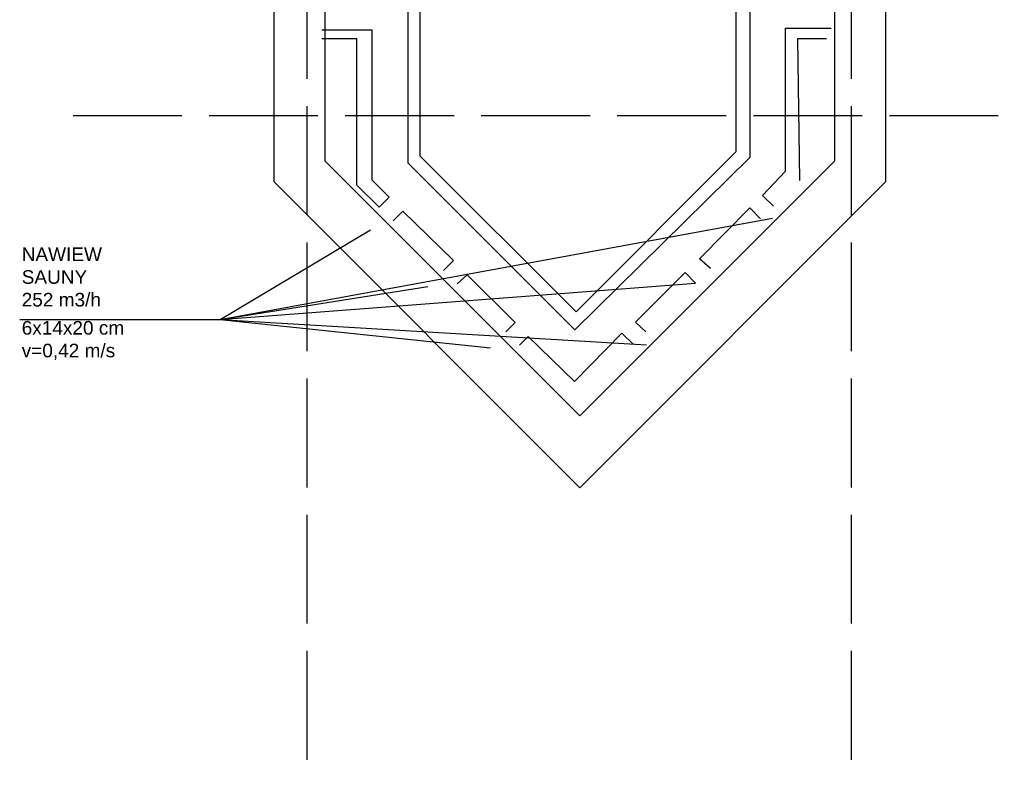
# Model space of a CAD drawing. Header units: millimetres. Extents: x -56303 to -45239, y -20463 to -4540.
# Tile 1 of 256: x -53739 to -52653, y -20463 to -19638. Entities that reach past the tile are written whole.
import ezdxf

# ---------------------------------------------------------------- set-up
doc = ezdxf.new("R2010")
doc.units = ezdxf.units.MM
doc.linetypes.add('ACAD_ISO02W100', pattern=[15, 12, -3])
doc.layers.add('_HVAC_opis', color=3, linetype='Continuous')
doc.layers.add('_HVAC_podkład', color=8, linetype='Continuous')
doc.styles.get("Standard").update_dxf_attribs({"font": 'arial.ttf'})

# ---------------------------------------------------------------- blocks, each defined once
blk = doc.blocks.new('A$C63797290')
at = {"layer": '_HVAC_podkład'}
for points in [[(205.1, -58.8), (35.1, -58.8), (35.1, -101.8), (-3.5, -101.8)], [(205.1, -58.8), (205.1, -72.4), (52.1, -72.4), (52.1, -114.4), (-0.2, -114.4)], [(247.1, -58.8), (247.1, -111.6), (91.3, -111.6), (91.3, -672.1), (275.7, -856.2), (469, -665.9), (469, -58.8)], [(261.2, -58.8), (261.2, -125.5), (104.7, -125.5), (104.7, -664.5), (277.1, -836.2), (453.5, -659.4), (453.5, -58.8)], [(558.2, -115.3), (506.6, -115.3), (506.6, -58.8)], [(521.1, -58.8), (521.1, -102.7), (558.2, -102.7)], [(-0.6, -134.8), (51.7, -134.8), (51.7, -210.5), (-3.5, -210.5)], [(558.2, -209.9), (506.5, -209.9), (506.5, -133.3), (558.2, -133.3)], [(-1.1, -199.9), (35.8, -199.9), (35.8, -145.4), (-3.5, -145.4)], [(558.2, -200.2), (521.1, -200.2), (521.1, -145.2), (558.2, -145.2)], [(-3.5, -230.8), (51.9, -230.8), (51.9, -309), (-3.5, -309)], [(558.2, -308), (506.1, -308), (506.1, -230.5), (558.2, -230.5)], [(-3.5, -298.8), (36, -298.8), (36, -241.9), (-3.5, -241.9)], [(558.2, -242.8), (521.9, -242.8), (521.9, -297.7), (558.2, -297.7)], [(-3.5, -328.4), (51.6, -328.4), (51.6, -405.1), (-3.5, -405.1)], [(558.2, -404), (506.7, -404), (506.7, -328.8), (558.2, -328.8)], [(-3.5, -395.4), (36.4, -395.4), (36.4, -340.3), (-3.5, -340.3)], [(558.2, -339.4), (522.2, -339.4), (522.2, -393.2), (558.2, -393.2)], [(-3.5, -426.8), (51.4, -426.8), (51.4, -504.8), (-3.5, -504.8)], [(558.2, -503.3), (506.7, -503.3), (506.7, -425.4), (558.2, -425.4)], [(-3.5, -492.7), (36.6, -492.7), (36.6, -437.1), (-3.5, -437.1)], [(558.2, -435.7), (521.8, -435.7), (521.8, -492.5), (558.2, -492.5)], [(-3.5, -525.6), (51.6, -525.6), (51.6, -690.8), (70.8, -709.8), (59.9, -720.8), (35.2, -696.5), (35.2, -535.5), (-3.5, -535.5)], [(494.6, -719.8), (482.3, -708.2), (507.7, -681.2), (507.7, -523.9), (558.2, -523.9)], [(552.8, -535.4), (521, -535.4), (523.3, -691.5)], [(75.3, -735.9), (85.8, -725.4), (141.8, -779.5), (130.9, -790.6)], [(425.1, -788.3), (412.8, -777.8), (468.6, -721.7), (480.4, -733.8)], [(145.8, -805.3), (157, -795.4), (209.7, -847.8), (199.5, -858.2)], [(354, -858.4), (342.6, -847.5), (397.2, -792.8), (408.7, -804.5)], [(214.5, -873), (224.2, -863.3), (275.2, -913.1), (327.4, -859.7), (340.1, -872.1)]]:
    blk.add_lwpolyline(points, dxfattribs=at)

msp = doc.modelspace()

# ---------------------------------------------------------------- linework, layer by layer
at = {"layer": '_HVAC_opis'}
for p, q in [((-53517.75, -19968.52), (-52909.12, -19857.06)), ((-53517.75, -19968.52), (-53352, -19869.79)), ((-53517.75, -19968.52), (-52993.75, -19928.43)), ((-53517.75, -19968.52), (-53289.1, -19932.21)), ((-53738.85, -19968.52), (-53517.75, -19968.52)), ((-53517.75, -19968.52), (-53219.81, -19999.91)), ((-53517.75, -19968.52), (-53048.06, -19996.45))]:
    msp.add_line(p, q, dxfattribs=at)
at = {"layer": '_HVAC_podkład', "linetype": 'ACAD_ISO02W100', "ltscale": 10}
for p, q in [((-53422.44, -15683.63), (-53422.44, -20462.96)), ((-52822.44, -15683.63), (-52822.44, -20462.96)), ((-53680.08, -19743.93), (-49212.84, -19743.93))]:
    msp.add_line(p, q, dxfattribs=at)
at = {"layer": '_HVAC_podkład'}
for points in [[(-52784.44, -19163.93), (-52784.44, -19816.93), (-53121.44, -20153.93), (-53458.44, -19816.93), (-53458.44, -19088.93)], [(-53402.44, -19163.93), (-53402.44, -19793.73), (-53121.44, -20074.73), (-52840.44, -19793.73), (-52840.44, -19163.93)]]:
    msp.add_lwpolyline(points, dxfattribs=at)

# ---------------------------------------------------------------- block references
msp.add_blockref('A$C63797290', (-53402.44, -19123.93), dxfattribs=at)

# ---------------------------------------------------------------- texts
at = {"layer": '_HVAC_opis', "char_height": 15, "attachment_point": 1}
for s, insert, width in [('NAWIEW \\PSAUNY\\P252 m3/h', (-53736.63, -19889.24), 297.8657), ('6x14x20 cm\\Pv=0,42 m/s', (-53736.63, -19970.24), 192.8252)]:
    msp.add_mtext(s, dxfattribs=dict(at, insert=insert, width=width))

doc.saveas('drawing.dxf')
